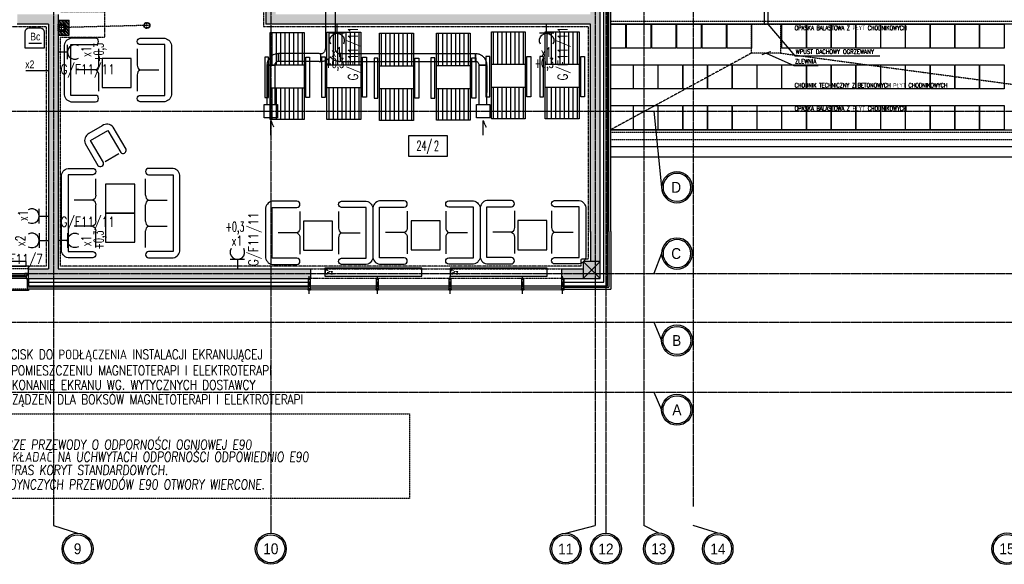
# Model space of a CAD drawing. Extents: x -7228 to 74941, y -112898 to 85621.
# Tile 240 of 256: x 52219 to 54252, y -11601 to -10477. Entities that reach past the tile are written whole.
import ezdxf
from ezdxf.enums import TextEntityAlignment as Align

# ---------------------------------------------------------------- set-up
doc = ezdxf.new("R2010")
doc.units = 0
for name, pattern in [('CENTER', [2, 1.25, -0.25, 0.25, -0.25]), ('CENTER2', [28.575, 19.05, -3.175, 3.175, -3.175]), ('DASHDOT', [1, 0.5, -0.25, 0, -0.25]), ('DASHED', [0.75, 0.5, -0.25]), ('DASHED2', [0.375, 0.25, -0.125]), ('DIVIDE', [31.75, 12.7, -6.35, 0, -6.35, 0, -6.35])]:
    doc.linetypes.add(name, pattern=pattern)
doc.layers.get('0').update_dxf_attribs({"color": 101, "linetype": 'CONTINUOUS'})
doc.layers.add('-A_NR', color=8, linetype='CONTINUOUS', plot=False)
for name, color, linetype in [('E35', 6, 'CONTINUOUS'), ('E50', 3, 'CONTINUOUS'), ('E50kor', 3, 'CONTINUOUS'), ('E90kor', 6, 'CONTINUOUS'), ('Ins-co', 2, 'CONTINUOUS'), ('Ins-kan', 54, 'CONTINUOUS'), ('Ins-went', 141, 'CONTINUOUS'), ('Okn---okna', 5, 'CONTINUOUS'), ('Opis-pom', 6, 'CONTINUOUS'), ('Opis_pom_ramka', 6, 'CONTINUOUS'), ('Os-osie glowne', 1, 'CENTER'), ('Os-osie-opis', 16, 'CONTINUOUS'), ('Pzt-chodniki-hatch', 252, 'CONTINUOUS'), ('Sc-beton', 7, 'CONTINUOUS'), ('Sc-beton-hatch', 86, 'CONTINUOUS'), ('Sc-cegla pustak-hatch', 8, 'CONTINUOUS'), ('Sc-izolacja term-styropian', 151, 'STYROPIAN-KA'), ('Sc-kamien', 31, 'CONTINUOUS'), ('Sc-nadproza kon', 5, 'DASHED2'), ('Sc-silikat', 61, 'CONTINUOUS'), ('Sc-systemowe', 150, 'CONTINUOUS'), ('Sch-opis', 51, 'CONTINUOUS'), ('Suf-widok', 8, 'CONTINUOUS'), ('TMJ_SŁUPY', 1, 'CONTINUOUS'), ('W-idok', 8, 'CONTINUOUS'), ('W-izol-w', 144, 'CONTINUOUS'), ('W-otwor-strop', 1, 'CONTINUOUS'), ('W-widok-spadki', 61, 'CONTINUOUS'), ('Wyp-meble', 155, 'CONTINUOUS')]:
    doc.layers.add(name, color=color, linetype=linetype)
doc.styles.add('ARIAL_CE', font='ARIAL.TTF', dxfattribs={"width": 0.8})
doc.styles.add('dwg_opis duży', font='ARIAL.TTF', dxfattribs={"width": 0.9})
doc.styles.add('KA wymiar', font='romans.shx', dxfattribs={"width": 0.6})
doc.styles.add('ROMANS', font='romans', dxfattribs={"width": 0.85})
doc.linetypes.add('BATTING', pattern='A,0.0001,-0.1,[134,ltypeshp.shx,S=0.1,R=0,X=-0.1,Y=0],-0.2,[134,ltypeshp.shx,S=0.1,R=180,X=0.1,Y=0],-0.1', length=0.4001)
doc.linetypes.add('STYROPIAN-KA', pattern='A,0.0001,-0.1,[135,ltypeshp.shx,S=0.1,R=0,X=-0.1,Y=0],0,[135,ltypeshp.shx,S=0.1,R=180,X=0.1,Y=0],-0.1', length=0.2001)
doc.dimstyles.new('CHMIELNA', dxfattribs={"dimscale": 3.5, "dimtxt": 4, "dimasz": 1.5, "dimexe": 3, "dimexo": 0, "dimgap": 1, "dimtad": 1, "dimdec": 1, "dimrnd": 0.5, "dimzin": 12, "dimdsep": 46, "dimtxsty": 'ROMANS', "dimblk": 'DIMTICK', "dimcen": 0.09, "dimse1": 1, "dimse2": 1, "dimclrd": 143, "dimclrt": 53, "dimadec": 0, "dimazin": 0, "dimtfac": 1, "dimtdec": 1, "dimtix": 1, "dimtmove": 2, "dimatfit": 2, "dimldrblk": 'ARCHTICK', "dimfxl": 0, "dimtolj": 1, "dimtzin": 0, "dimarcsym": 0})

# ---------------------------------------------------------------- blocks, each defined once
blk = doc.blocks.new('_opis_osi_liczbowy')
blk.add_hatch(color=256).paths.add_polyline_path([(32, 32), (32, 28.8, -1), (32, -28.8), (32, -32, 1)])
for radius in [32, 28.8]:
    blk.add_circle((32, 0), radius)
at = {"style": 'dwg_opis duży', "width": 0.9}
blk.add_attdef('AXNAMEH', text='', height=22.4, rotation=90, dxfattribs=at).set_placement((32, 0), align=Align.MIDDLE_CENTER)
blk = doc.blocks.new('_fdsjkhjfkdhs')
for p, q in [((0, 15), (-150, 15)), ((-150, 15), (-150, 10)), ((0, 10), (0, 15)), ((-5, -10), (-145, -10)), ((-142, 0), (-8, 0)), ((-142, -3), (-8, -3)), ((-142, -6), (-8, -6)), ((-150, -35), (-150, -32)), ((0, -35), (-150, -35)), ((0, -32), (0, -35))]:
    blk.add_line(p, q)
at = {"linetype": 'DASHED2'}
for p, q in [((0, 10), (-150, 10)), ((0, -32), (-150, -32))]:
    blk.add_line(p, q, dxfattribs=at)
for points in [[(-145, -10), (-150, -10), (-150, 0), (-147, 0), (-147, -4), (-145, -4)], [(-5, -10), (0, -10), (0, 0), (-3, 0), (-3, -4), (-5, -4)], [(-142, -6), (-145, -6), (-145, -4), (-147, -4), (-147, 0), (-145, 0), (-142, 0)], [(-8, -6), (-5, -6), (-5, -4), (-3, -4), (-3, 0), (-5, 0), (-8, 0)]]:
    blk.add_lwpolyline(points, close=True)
blk = doc.blocks.new('_FGJHGJGHJHGJH')
at = {"linetype": 'CENTER2', "ltscale": 0.5}
blk.add_line((-2.5, -31.8), (-2.5, 4.8), dxfattribs=at)
at = {"ltscale": 2, "flags": 128}
for points in [[(0, -24), (0, 0), (-5, 0), (-5, -24)], [(0, -22), (0, -24.5), (-5, -24.5), (-5, -22), (0, -22)]]:
    blk.add_lwpolyline(points, dxfattribs=at)
blk = doc.blocks.new('_opis_pom_metka')
at = {"layer": 'Opis_pom_ramka'}
blk.add_lwpolyline([(-33.1, 0), (32.9, 0), (32.9, -36), (-33.1, -36)], close=True, dxfattribs=at)
at = {"style": 'KA wymiar', "width": 0.6}
blk.add_attdef('KO/', text='', height=16.8, dxfattribs=at).set_placement((3.5, -25.9), align=Align.RIGHT)
blk.add_attdef('NR', (3.8, -26.2), '', height=16.8, dxfattribs=at)
blk = doc.blocks.new('_opis_osi')
blk.add_hatch(color=256).paths.add_polyline_path([(32, -32), (28.8, -32, -1), (-28.8, -32), (-32, -32, 1)])
for radius in [32, 28.8]:
    blk.add_circle((0, -32), radius)
at = {"style": 'dwg_opis duży', "width": 0.9}
blk.add_attdef('AXNAMEV', text='', height=22.4, rotation=90, dxfattribs=at).set_placement((0, -32), align=Align.MIDDLE_CENTER)
blk = doc.blocks.new('DIMTICK')
for p, q in [((-1, 0), (1, 0)), ((0, 1), (0, -1))]:
    blk.add_line(p, q)
at = {"const_width": 0.141}
blk.add_lwpolyline([(0.71, 0.71), (-0.71, -0.71)], dxfattribs=at)
blk = doc.blocks.new('kanapa 3os')
at = {"layer": 'Wyp-meble'}
for p, q in [((-107.7, 0), (-141.7, 0)), ((-53.9, 0), (-87.8, 0)), ((0, 0), (-33.9, 0))]:
    blk.add_line(p, q, dxfattribs=at)
blk.add_lwpolyline([(-163.2, 6.4, 0.969502), (-150, 6.4), (-150, 57.4), (8.4, 57.4), (8.4, 6.4, 0.969502), (21.5, 6.4), (21.5, 57.4, 0.371033), (4.4, 71), (-146.1, 71, 0.371033), (-163.2, 57.4)], format="xyb", close=True, dxfattribs=at)
for points in [[(-97.8, 6), (-97.8, 44.7)], [(-43.9, 6), (-43.9, 44.7)]]:
    blk.add_lwpolyline(points, dxfattribs=at)
for centre, start, end in [((-107.8, 11.4), 270.2962, 331.5972), ((-87.7, 11.4), 208.4028, 269.7038), ((-53.9, 11.4), 270.2962, 331.5972), ((-33.9, 11.4), 208.4028, 269.7038)]:
    blk.add_arc(centre, 11.4, start, end, dxfattribs=at)
blk = doc.blocks.new('kanapa 2os')
at = {"layer": 'Wyp-meble'}
for p, q in [((0, 87.8), (0, 53.9)), ((0, 33.9), (0, 0))]:
    blk.add_line(p, q, dxfattribs=at)
blk.add_lwpolyline([(6.4, -21.5, -0.969502), (6.4, -8.4), (57.4, -8.4), (57.4, 96.2), (6.4, 96.2, -0.969502), (6.4, 109.3), (57.4, 109.3, -0.371033), (71, 92.2), (71, -4.4, -0.371033), (57.4, -21.5)], format="xyb", close=True, dxfattribs=at)
blk.add_lwpolyline([(6, 43.9), (44.7, 43.9)], dxfattribs=at)
for centre, start, end in [((11.4, 53.9), 180.2962, 241.5972), ((11.4, 33.9), 118.4028, 179.7038)]:
    blk.add_arc(centre, 11.4, start, end, dxfattribs=at)
blk = doc.blocks.new('lezak_01')
for p, q in [((67.1, 66.5), (0, 66.5)), ((180, 66.5), (115, 66.5)), ((67.1, 57.6), (0, 57.6)), ((67.1, 48.8), (0, 48.8)), ((180, 57.6), (115, 57.6)), ((180, 48.8), (115, 48.8)), ((67.1, 39.9), (0, 39.9)), ((67.1, 31), (0, 31)), ((67.1, 22.1), (0, 22.1)), ((180, 39.9), (115, 39.9)), ((180, 31), (115, 31)), ((180, 22.1), (115, 22.1)), ((67.1, 13.2), (0, 13.2)), ((67.1, 4.3), (0, 4.3)), ((180, 13.2), (115, 13.2)), ((180, 4.3), (115, 4.3))]:
    blk.add_line(p, q)
for points in [[(0, 70), (180, 70), (180, 0), (0, 0)], [(51.2, 81.3), (134.3, 81.3), (134.3, 73.3), (51.2, 73.3)], [(67.1, 70), (115, 70), (115, 0), (67.1, 0)], [(51.2, -11.3), (134.3, -11.3), (134.3, -3.3), (51.2, -3.3)]]:
    blk.add_lwpolyline(points, close=True)
blk = doc.blocks.new('A$C5DF87A14')
at = {"layer": 'Wyp-meble'}
for points in [[(1591.7, 394.1), (1651.7, 394.1), (1651.7, 454.1), (1591.7, 454.1)], [(1598.9, 134.8), (1658.9, 134.8), (1658.9, 194.8), (1598.9, 194.8)], [(1598.9, 74.8), (1658.9, 74.8), (1658.9, 134.8), (1598.9, 134.8)], [(2007.6, 58), (2067.6, 58), (2067.6, 118), (2007.6, 118)], [(2229.8, 58.7), (2289.8, 58.7), (2289.8, 118.7), (2229.8, 118.7)], [(2450.2, 59.3), (2510.2, 59.3), (2510.2, 119.3), (2450.2, 119.3)]]:
    blk.add_lwpolyline(points, close=True, dxfattribs=at)
blk.add_lwpolyline([(1603.5, 305.5), (1630, 260.2, 0.814277), (1641.1, 266.6), (1614.5, 312.1, 0.403655), (1591.9, 315), (1564.6, 299.1, 0.380123), (1556.6, 278.3), (1583.1, 232.8, 0.804356), (1594.4, 239.4), (1568, 284.6)], format="xyb", close=True, dxfattribs=at)
blk.add_lwpolyline([(1626, 257), (1597.9, 240.7)], dxfattribs=at)
at = {"layer": 'Wyp-meble', "rotation": 270}
for name, p in [('lezak_01', (2395.4, 509.1)), ('lezak_01', (2506.6, 509.1)), ('lezak_01', (1938.7, 507.7)), ('lezak_01', (2056, 508.1)), ('lezak_01', (2164.4, 506.1)), ('lezak_01', (2281.8, 506.5)), ('kanapa 3os', (1681.2, 64))]:
    blk.add_blockref(name, p, dxfattribs=at)
at = {"layer": 'Wyp-meble', "xscale": -1}
for p in [(1584.4, 386.3), (2000.2, 50.1), (2221.8, 50.8), (2443.1, 51.4)]:
    blk.add_blockref('kanapa 2os', p, dxfattribs=at)
at = {"layer": 'Wyp-meble'}
for p in [(1664, 386.3), (2079.8, 50.1), (2301.1, 50.8), (2519.6, 51.4)]:
    blk.add_blockref('kanapa 2os', p, dxfattribs=at)
at = {"layer": 'Wyp-meble', "xscale": -1, "rotation": 90}
blk.add_blockref('kanapa 3os', (1578.7, 64), dxfattribs=at)
blk = doc.blocks.new('g2')
at = {"layer": 'E35'}
blk.add_line((15, 19.3), (-15, 19.3), dxfattribs=at)
blk.add_arc((0, 34.3), 15, 150, 30, dxfattribs=at)
at = {"layer": 'E50'}
blk.add_line((0, 19.3), (0, 0), dxfattribs=at)

msp = doc.modelspace()

# ---------------------------------------------------------------- hatches: boundary and pattern name
at = {"layer": 'Sc-beton-hatch'}
h = msp.add_hatch(dxfattribs=at)
h.set_pattern_fill('ANSI33', color=256, style=0)
h.paths.add_polyline_path([(53417.547, -5966.119), (53397.547, -5966.119), (53397.547, -6066.119), (53347.547, -6066.119), (53347.547, -6086.119), (53397.547, -6086.119), (53397.547, -6539.119), (53417.547, -6539.119)])
h.paths.add_polyline_path([(52727.547, -5896.063), (52727.547, -6126.119), (52747.547, -6126.119), (52747.547, -6086.119), (52787.547, -6086.119), (52787.547, -6066.119), (52747.547, -6066.119), (52747.547, -5893.275, 0.0068353), (53006.666, -5853.258), (53003.652, -5833.484, -0.00840512), (52685.545, -5881.599), (52688.203, -5901.422, 0.00103514)])
h.paths.add_polyline_path([(52755.047, -6461.119), (52720.047, -6461.119), (52720.047, -6496.119), (52755.047, -6496.119)])
h.paths.add_polyline_path([(52712.547, -6843.119), (52747.547, -6843.119), (52747.547, -6808.119), (52712.547, -6808.119)])
h.paths.add_polyline_path([(53417.547, -6674.119), (53397.547, -6674.119), (53397.547, -6896.119), (53417.547, -6896.119)])
h.paths.add_polyline_path([(52002.547, -6461.119), (51967.547, -6461.119), (51967.547, -6496.119), (52002.547, -6496.119)], flags=17)
h.paths.add_polyline_path([(51782.547, -6476.119), (51782.547, -5979.405, 0.00639553), (52027.547, -5966.832), (52026.267, -5946.873, -0.00795958), (51721.947, -5961.536), (51722.592, -5981.526, 0.00104221), (51762.547, -5980.155), (51762.547, -6648.119), (51782.547, -6648.119), (51782.547, -6496.119), (51815.547, -6496.119), (51815.547, -6496.115), (51815.547, -6476.119)])
h.paths.add_polyline_path([(51327.547, -6828.119), (51427.547, -6828.119), (51427.547, -7026.119), (51447.547, -7026.119), (51447.547, -6828.119), (51782.547, -6828.119), (51782.547, -6803.119), (51762.547, -6803.119), (51762.547, -6808.119), (51347.547, -6808.119), (51347.547, -5986.279, 0.00104277), (51387.547, -5986.471), (51387.602, -5966.468, -0.0015651), (51327.547, -5966.119)])
h.paths.add_polyline_path([(51987.547, -6808.119), (51967.547, -6808.119), (51967.547, -7466.119), (51944.547, -7466.119), (51944.547, -7486.119), (51967.547, -7486.119), (51967.547, -8068.619), (51987.547, -8068.619), (51987.547, -7486.119), (52278.547, -7486.119), (52278.547, -7801.119), (52298.547, -7801.119), (52351.547, -7801.119), (52351.547, -7781.119), (52298.547, -7781.119), (52298.547, -7466.119), (51987.547, -7466.119)])
h.paths.add_polyline_path([(51427.547, -7276.119), (51447.547, -7276.119), (51447.547, -7176.119), (51427.547, -7176.119)])
h.paths.add_polyline_path([(51427.547, -7526.119), (51447.547, -7526.119), (51447.547, -7486.119), (51487.547, -7486.119), (51487.547, -7466.119), (51447.547, -7466.119), (51447.547, -7426.119), (51427.547, -7426.119)])
h.paths.add_polyline_path([(51807.547, -7486.119), (51807.547, -7466.119), (51742.547, -7466.119), (51742.547, -7486.119)])
h.paths.add_polyline_path([(52351.547, -7486.119), (52351.547, -7466.119), (52298.547, -7466.119), (52298.547, -7486.119)], flags=17)
h.paths.add_polyline_path([(52573.547, -7486.119), (52573.547, -7466.119), (52485.547, -7466.119), (52485.547, -7486.119)])
h.paths.add_polyline_path([(52727.547, -7466.119), (52707.547, -7466.119), (52707.547, -7486.119), (52727.547, -7486.119)])
h.paths.add_polyline_path([(52747.547, -7466.119), (52727.547, -7466.119), (52727.547, -7486.119), (52727.547, -7781.119), (52707.547, -7781.119), (52707.547, -7801.119), (52747.547, -7801.119)])
h.paths.add_polyline_path([(52505.547, -7781.119), (52485.547, -7781.119), (52485.547, -7801.119), (52573.547, -7801.119), (52573.547, -7781.119), (52520.547, -7781.119), (52520.547, -7486.119), (52505.547, -7486.119)])
h.paths.add_polyline_path([(53417.547, -7316.119), (53397.547, -7316.119), (53397.547, -7666.119), (53417.547, -7666.119)])
h.paths.add_polyline_path([(53417.547, -7766.119), (53397.547, -7766.119), (53397.547, -8031.119), (53417.547, -8031.119)])
h.paths.add_polyline_path([(53397.547, -8216.119), (53349.547, -8216.119), (53349.547, -8236.119), (53397.547, -8236.119), (53397.547, -8841.119), (53417.547, -8841.119), (53417.547, -8181.119), (53397.547, -8181.119)])
h.paths.add_polyline_path([(53150.547, -8216.119), (53150.547, -8236.119), (53244.547, -8236.119), (53244.547, -8216.119)])
h.paths.add_polyline_path([(52922.547, -8216.119), (52922.547, -8236.119), (53025.547, -8236.119), (53025.547, -8216.119)])
h.paths.add_polyline_path([(52727.547, -8236.119), (52727.547, -8966.119), (52702.547, -8966.119), (52702.547, -8986.119), (52747.547, -8986.119), (52747.547, -8236.119), (52787.547, -8236.119), (52787.547, -8216.119), (52244.047, -8216.119), (52244.047, -8236.119)])
h.paths.add_polyline_path([(51967.547, -8216.119), (51447.547, -8216.119), (51447.547, -8156.119), (51427.547, -8156.119), (51427.547, -8236.119), (51762.547, -8236.119), (52109.047, -8236.119), (52109.047, -8216.119), (51987.547, -8216.119), (51987.547, -8168.619), (51967.547, -8168.619)])
h.paths.add_polyline_path([(51427.547, -8006.119), (51447.547, -8006.119), (51447.547, -7963.119), (51427.547, -7963.119)])
h.paths.add_polyline_path([(51447.547, -7676.119), (51427.547, -7676.119), (51427.547, -7873.119), (51447.547, -7873.119)])
h.paths.add_polyline_path([(51762.547, -8986.119), (51782.547, -8986.119), (51782.547, -8966.119), (51427.547, -8966.119), (51427.547, -8986.119)])
h.paths.add_polyline_path([(51782.547, -8986.119), (51802.547, -8986.119), (51802.547, -8966.119), (51782.547, -8966.119)])
h.paths.add_polyline_path([(51802.547, -8966.119), (51802.547, -8986.119), (52114.047, -8986.119), (52114.047, -8966.119)])
h.paths.add_polyline_path([(52339.547, -8986.119), (52339.547, -8966.119), (52244.047, -8966.119), (52244.047, -8986.119)], flags=17)
h.paths.add_polyline_path([(52449.547, -8966.119), (52449.547, -8986.119), (52592.547, -8986.119), (52592.547, -8966.119)])
h.paths.add_polyline_path([(52967.547, -8966.119), (52967.547, -8986.119), (53045.547, -8986.119), (53045.547, -8966.119)])
h.paths.add_polyline_path([(53155.547, -8966.119), (53155.547, -8986.119), (53397.547, -8986.119), (53397.547, -9011.119), (53417.547, -9011.119), (53417.547, -8941.119), (53397.547, -8941.119), (53397.547, -8966.119)])
h.paths.add_polyline_path([(53397.547, -9134.119), (53362.547, -9134.119), (53362.547, -9440.619), (53382.547, -9440.619), (53382.547, -9154.119), (53417.547, -9154.119), (53417.547, -9111.119), (53397.547, -9111.119)])
h.paths.add_polyline_path([(53382.547, -9560.619), (53362.547, -9560.619), (53362.547, -9616.119), (52967.547, -9616.119), (52967.547, -9641.119), (53362.547, -9641.119), (53362.547, -9671.119), (53382.547, -9671.119), (53382.547, -9641.119)])
h.paths.add_polyline_path([(53417.547, -9856.119), (53382.547, -9856.119), (53382.547, -9821.119), (53362.547, -9821.119), (53362.547, -9876.119), (53397.547, -9876.119), (53397.547, -10283.619), (53397.547, -10466.119), (52747.547, -10466.119), (52747.547, -10421.119), (52727.547, -10421.119), (52727.547, -10486.119), (53397.547, -10486.119), (53397.547, -10915.39), (53397.547, -10976.119), (53417.547, -10976.119), (53417.547, -10576.119), (53417.547, -10403.619)])
h.paths.add_polyline_path([(52747.547, -10095.119), (52727.547, -10095.119), (52727.547, -10291.119), (52747.547, -10291.119)], flags=17)
h.paths.add_polyline_path([(52727.547, -9985.119), (52747.547, -9985.119), (52747.547, -9206.119), (52727.547, -9206.119), (52727.547, -9616.119), (52431.547, -9616.119), (52431.547, -9641.119), (52727.547, -9641.119)])
h.paths.add_polyline_path([(52280.547, -9616.119), (52280.547, -9641.119), (52321.547, -9641.119), (52321.547, -9616.119)])
h.paths.add_polyline_path([(52058.547, -9641.119), (52058.547, -9616.119), (51942.547, -9616.119), (51942.547, -9641.119)])
h.paths.add_polyline_path([(51842.547, -9641.119), (51842.547, -9616.119), (51547.547, -9616.119), (51547.547, -9601.119), (51527.547, -9601.119), (51527.547, -9616.119), (51287.547, -9616.119), (51287.547, -9641.119), (51527.547, -9641.119), (51527.547, -10036.619), (51547.547, -10036.619), (51547.547, -9641.119)])
h.paths.add_polyline_path([(51547.547, -9472.119), (51527.547, -9472.119), (51527.547, -9504.119), (51547.547, -9504.119)])
h.paths.add_polyline_path([(51237.547, -9641.119), (51237.547, -9616.119), (51187.547, -9616.119), (51187.547, -9641.119)])
h.paths.add_polyline_path([(51137.547, -9641.119), (51137.547, -9616.119), (51087.547, -9616.119), (51087.547, -9641.119)])
h.paths.add_polyline_path([(51037.547, -9641.119), (51037.547, -9616.119), (50987.547, -9616.119), (50987.547, -9641.119)])
h.paths.add_polyline_path([(50937.547, -9641.119), (50937.547, -9616.119), (50897.547, -9616.119), (50897.547, -10523.119), (50997.547, -10523.119), (50997.547, -10538.119), (51017.547, -10538.119), (51017.547, -10503.119), (50917.547, -10503.119), (50917.547, -9641.119)])
h.paths.add_polyline_path([(52058.547, -9962.119), (52058.547, -9944.119), (51944.547, -9944.119), (51944.547, -9962.119)])
h.paths.add_polyline_path([(51527.547, -10291.119), (51547.547, -10291.119), (51547.547, -10136.619), (51527.547, -10136.619)])
h.paths.add_polyline_path([(51017.547, -10656.119), (51017.547, -10638.119), (50997.547, -10638.119), (50997.547, -10656.119), (50797.547, -10656.119), (50797.547, -11011.119), (51527.547, -11011.119), (51527.547, -11051.119), (51547.547, -11051.119), (51547.547, -11011.119), (51597.547, -11011.119), (51597.547, -10991.119), (51547.547, -10991.119), (51547.547, -10836.119), (51527.547, -10836.119), (51527.547, -10991.119), (50817.547, -10991.119), (50817.547, -10676.119), (51527.547, -10676.119), (51527.547, -10686.119), (51547.547, -10686.119), (51547.547, -10421.119), (51527.547, -10421.119), (51527.547, -10656.119)])
h.paths.add_polyline_path([(51987.547, -10486.119), (52104.047, -10486.119), (52104.047, -10466.119), (51767.547, -10466.119), (51767.547, -10486.119), (51967.547, -10486.119), (51967.547, -10991.119), (51747.547, -10991.119), (51747.547, -11011.119), (51807.547, -11011.119), (51807.547, -11051.119), (51827.547, -11051.119), (51827.547, -11011.119), (52087.547, -11011.119), (52087.547, -10991.119), (51987.547, -10991.119)])
h.paths.add_polyline_path([(52214.047, -10466.119), (52214.047, -10486.119), (52278.547, -10486.119), (52278.547, -10991.119), (52237.547, -10991.119), (52237.547, -11011.119), (52819.547, -11011.119), (52819.547, -10991.119), (52298.547, -10991.119), (52298.547, -10466.119)])
h.paths.add_polyline_path([(53382.547, -11011.119), (53382.547, -10991.119), (53337.547, -10991.119), (53337.547, -11011.119)])
h.paths.add_polyline_path([(53400.047, -10993.619), (53382.547, -11011.119), (53417.547, -11011.119)])
h.paths.add_polyline_path([(53382.547, -10976.119), (53382.547, -11011.119), (53400.047, -10993.619)])
h.paths.add_polyline_path([(53382.547, -10976.119), (53400.047, -10993.619), (53417.547, -10976.119)])
h.paths.add_polyline_path([(53417.547, -10976.119), (53400.047, -10993.619), (53417.547, -11011.119)])
at = {"layer": 'Sc-cegla pustak-hatch'}
h = msp.add_hatch(dxfattribs=at)
h.set_pattern_fill('ANSI32', color=256, scale=0.5, angle=90, style=0)
h.paths.add_polyline_path([(52313.547, -10486.119), (52313.547, -10493.149), (52321.547, -10492.946), (52321.547, -10478.119), (52298.547, -10478.119), (52298.547, -10486.119)])
h.paths.add_polyline_path([(52313.547, -10501.119), (52300.983, -10501.119), (52303.334, -10509.119), (52321.547, -10509.119), (52321.547, -10492.946), (52313.547, -10493.149)])
h.paths.add_polyline_path([(52300.983, -10501.119), (52298.547, -10501.119), (52298.547, -10509.119), (52303.334, -10509.119)])
at = {"layer": 'W-otwor-strop'}
msp.add_hatch(color=256, dxfattribs=at).paths.add_polyline_path([(52298.547, -10501.119), (52298.547, -10486.119), (52313.547, -10486.119), (52300.547, -10488.119)])

# ---------------------------------------------------------------- linework, layer by layer
at = {"layer": '-A_NR', "ltscale": 0.5}
for p, q in [((52237.896, -10525.605), (52264.355, -10525.605)), ((52231.597, -10582.247), (52276.955, -10582.247))]:
    msp.add_line(p, q, dxfattribs=at)
at = {"layer": 'E35'}
msp.add_line((52259.277, -10897.568), (52259.277, -10867.568), dxfattribs=at)
msp.add_arc((52244.277, -10882.568), 15, 240, 120, dxfattribs=at)
at = {"layer": 'E50'}
msp.add_line((52259.277, -10882.568), (52278.547, -10882.568), dxfattribs=at)
at = {"layer": 'E50kor', "linetype": 'DASHED2'}
msp.add_lwpolyline([(52033.831, -11290.903), (53023.868, -11290.903), (53023.868, -11465.266), (52033.831, -11465.266)], close=True, dxfattribs=at)
at = {"layer": 'Ins-co'}
for points in [[(52092.547, -10975.926), (52092.547, -10985.926), (52232.547, -10985.926), (52232.547, -10975.926)], [(52849.172, -10990.107), (52849.172, -11006.107), (53049.172, -11006.107), (53049.172, -10990.107)], [(53107.922, -10990.107), (53107.922, -11006.107), (53307.922, -11006.107), (53307.922, -10990.107)]]:
    msp.add_lwpolyline(points, close=True, dxfattribs=at)
at = {"layer": 'Ins-kan', "linetype": 'Continuous', "ltscale": 0.5}
for p, q in [((52305.574, -10499.651), (52305.574, -10487.051)), ((52311.874, -10493.351), (52299.274, -10493.351))]:
    msp.add_line(p, q, dxfattribs=at)
at = {"layer": 'Ins-kan', "linetype": 'DASHED', "ltscale": 0.5}
for p, q in [((52487.956, -10488.885), (52475.356, -10488.885)), ((52481.656, -10495.185), (52481.656, -10482.585))]:
    msp.add_line(p, q, dxfattribs=at)
msp.add_lwpolyline([(52481.656, -10488.885), (52305.574, -10493.351)], dxfattribs=at)
at = {"layer": 'Ins-kan', "linetype": 'Continuous', "ltscale": 0.5}
for radius in [6.3, 5.5]:
    msp.add_circle((52305.574, -10493.351), radius, dxfattribs=at)
at = {"layer": 'Ins-kan', "linetype": 'DASHED', "ltscale": 0.5}
for radius in [6.3, 5.5]:
    msp.add_circle((52481.656, -10488.885), radius, dxfattribs=at)
at = {"layer": 'Ins-went', "linetype": 'DASHED', "ltscale": 2}
for p, q in [((52850.542, -10308.299), (52850.542, -10534.199)), ((52870.542, -10308.299), (52870.542, -10534.199)), ((52753.542, -10547.199), (52753.542, -10563.199)), ((52753.542, -10563.199), (52753.542, -10547.199)), ((52817.542, -10547.199), (52753.542, -10547.199)), ((52821.542, -10547.199), (52817.542, -10547.199)), ((52834.542, -10547.199), (52821.542, -10547.199)), ((52837.542, -10547.199), (52834.542, -10547.199)), ((52837.542, -10547.199), (52840.542, -10547.199)), ((52840.542, -10563.199), (52840.542, -10547.199)), ((52850.542, -10534.199), (52850.542, -10537.199)), ((52870.542, -10534.199), (52870.542, -10537.199)), ((52880.542, -10547.199), (52880.542, -10563.199)), ((52883.542, -10547.199), (52880.542, -10547.199)), ((52883.542, -10547.199), (52886.542, -10547.199)), ((52886.542, -10547.199), (52899.542, -10547.199)), ((52899.542, -10547.199), (52903.542, -10547.199)), ((52903.542, -10547.199), (53159.942, -10547.199)), ((53159.942, -10563.199), (53159.942, -10547.199)), ((53159.942, -10547.199), (53159.942, -10563.199)), ((52729.542, -10571.199), (52745.542, -10571.199)), ((52745.542, -10571.199), (52729.542, -10571.199)), ((52817.542, -10563.199), (52753.542, -10563.199)), ((52821.542, -10563.199), (52817.542, -10563.199)), ((52834.542, -10563.199), (52821.542, -10563.199)), ((52837.542, -10563.199), (52834.542, -10563.199)), ((52837.542, -10563.199), (52840.542, -10563.199)), ((52883.542, -10563.199), (52880.542, -10563.199)), ((52883.542, -10563.199), (52886.542, -10563.199)), ((52886.542, -10563.199), (52899.542, -10563.199)), ((52899.542, -10563.199), (52903.542, -10563.199)), ((52903.542, -10563.199), (53159.942, -10563.199)), ((53167.942, -10571.199), (53183.942, -10571.199)), ((53183.942, -10571.199), (53167.942, -10571.199))]:
    msp.add_line(p, q, dxfattribs=at)
for points in [[(52723.697, -10652.269), (52751.397, -10652.269), (52751.397, -10679.969), (52723.697, -10679.969)], [(53162.065, -10652.269), (53189.765, -10652.269), (53189.765, -10679.969), (53162.065, -10679.969)]]:
    msp.add_lwpolyline(points, close=True, dxfattribs=at)
for points in [[(52737.547, -10715.207), (52737.547, -10684.969), (52743.57, -10698.983)], [(53175.915, -10715.207), (53175.915, -10684.969), (53181.937, -10698.983)]]:
    msp.add_lwpolyline(points, dxfattribs=at)
for centre, radius, start, end in [((52753.542, -10571.199), 24, 90, 180), ((52840.542, -10537.199), 10, 270, 360), ((52880.542, -10537.199), 10, 180, 270), ((53159.942, -10571.199), 24, 0, 90), ((52753.542, -10571.199), 8, 90, 180), ((52840.542, -10537.199), 26, 270, 320.284863), ((52880.542, -10537.199), 26, 219.715137, 270), ((53159.942, -10571.199), 8, 0, 90)]:
    msp.add_arc(centre, radius, start, end, dxfattribs=at)
for points in [[(52729.542, -10571.199), (52729.547, -10652.269)], [(52745.542, -10571.199), (52745.547, -10652.269)], [(53167.915, -10652.269), (53167.942, -10571.199)], [(53183.915, -10652.269), (53183.942, -10571.199)]]:
    msp.add_spline(points, degree=3, dxfattribs=at)
at = {"layer": 'Os-osie glowne'}
for points in [[(53609.547, -5504.928), (53609.547, -11481.928)], [(52288.547, -5544.119), (52288.547, -11521.119)], [(52737.547, -5544.119), (52737.547, -11521.119)], [(53407.547, -5544.119), (53407.547, -11521.119)], [(53429.547, -5544.119), (53429.547, -11521.119)], [(53507.547, -5544.119), (53507.547, -11521.119)], [(50525.547, -10666.119), (62792.547, -10666.119)], [(50525.547, -11001.119), (62792.547, -11001.119)], [(50525.547, -11101.119), (62792.547, -11101.119)], [(50525.547, -11246.119), (62792.547, -11246.119)]]:
    msp.add_lwpolyline(points, dxfattribs=at)
at = {"layer": 'Os-osie-opis'}
for points in [[(53528.212, -10666.119), (53544.212, -10823.034)], [(53544.212, -10959.77), (53528.212, -11001.119)], [(53528.212, -11101.119), (53544.212, -11139.22)], [(53528.212, -11246.119), (53544.212, -11282.232)], [(52288.547, -11521.119), (52338.547, -11537.119)], [(52737.547, -11521.119), (52737.547, -11537.119)], [(53346.565, -11537.119), (53407.547, -11521.119)], [(53429.547, -11521.119), (53429.547, -11537.119)], [(53538.53, -11537.119), (53507.547, -11521.119)], [(53660.53, -11537.119), (53609.547, -11521.119)]]:
    msp.add_lwpolyline(points, dxfattribs=at)
at = {"layer": 'Pzt-chodniki-hatch'}
for points in [[(53470.047, -10486.119), (53470.047, -10536.119), (53439.547, -10536.119), (53439.547, -10486.119)], [(53522.047, -10486.119), (53522.047, -10536.119), (53472.047, -10536.119), (53472.047, -10486.119)], [(53574.047, -10486.119), (53574.047, -10536.119), (53524.047, -10536.119), (53524.047, -10486.119)], [(53626.047, -10486.119), (53626.047, -10536.119), (53576.047, -10536.119), (53576.047, -10486.119)], [(53678.047, -10486.119), (53678.047, -10536.119), (53628.047, -10536.119), (53628.047, -10486.119)], [(53730.047, -10486.119), (53730.047, -10536.119), (53680.047, -10536.119), (53680.047, -10486.119)], [(53842.937, -10486.119), (53842.937, -10536.119), (53792.937, -10536.119), (53792.937, -10486.119)], [(53894.007, -10486.119), (53894.007, -10536.119), (53844.007, -10536.119), (53844.007, -10486.119)], [(53945.077, -10486.119), (53945.077, -10536.119), (53895.077, -10536.119), (53895.077, -10486.119)], [(53996.147, -10486.119), (53996.147, -10536.119), (53946.147, -10536.119), (53946.147, -10486.119)], [(54047.217, -10486.119), (54047.217, -10536.119), (53997.217, -10536.119), (53997.217, -10486.119)], [(54098.287, -10486.119), (54098.287, -10536.119), (54048.287, -10536.119), (54048.287, -10486.119)], [(54149.357, -10486.119), (54149.357, -10536.119), (54099.357, -10536.119), (54099.357, -10486.119)], [(54200.427, -10486.119), (54200.427, -10536.119), (54150.427, -10536.119), (54150.427, -10486.119)], [(54251.497, -10486.119), (54251.497, -10536.119), (54201.497, -10536.119), (54201.497, -10486.119)], [(53485.447, -10570.119), (53485.447, -10620.119), (53439.547, -10620.119), (53439.547, -10570.119)], [(53536.517, -10570.119), (53536.517, -10620.119), (53486.517, -10620.119), (53486.517, -10570.119)], [(53587.587, -10570.119), (53587.587, -10620.119), (53537.587, -10620.119), (53537.587, -10570.119)], [(53638.657, -10570.119), (53638.657, -10620.119), (53588.657, -10620.119), (53588.657, -10570.119)], [(53689.727, -10570.119), (53689.727, -10620.119), (53639.727, -10620.119), (53639.727, -10570.119)], [(53740.797, -10570.119), (53740.797, -10620.119), (53690.797, -10620.119), (53690.797, -10570.119)], [(53791.867, -10570.119), (53791.867, -10620.119), (53741.867, -10620.119), (53741.867, -10570.119)], [(53842.937, -10570.119), (53842.937, -10620.119), (53792.937, -10620.119), (53792.937, -10570.119)], [(53894.007, -10570.119), (53894.007, -10620.119), (53844.007, -10620.119), (53844.007, -10570.119)], [(53945.077, -10570.119), (53945.077, -10620.119), (53895.077, -10620.119), (53895.077, -10570.119)], [(53996.147, -10570.119), (53996.147, -10620.119), (53946.147, -10620.119), (53946.147, -10570.119)], [(54047.217, -10570.119), (54047.217, -10620.119), (53997.217, -10620.119), (53997.217, -10570.119)], [(54098.287, -10570.119), (54098.287, -10620.119), (54048.287, -10620.119), (54048.287, -10570.119)], [(54149.357, -10570.119), (54149.357, -10620.119), (54099.357, -10620.119), (54099.357, -10570.119)], [(54200.427, -10570.119), (54200.427, -10620.119), (54150.427, -10620.119), (54150.427, -10570.119)], [(54251.497, -10570.119), (54251.497, -10620.119), (54201.497, -10620.119), (54201.497, -10570.119)], [(53485.447, -10654.119), (53485.447, -10704.119), (53439.547, -10704.119), (53439.547, -10654.119)], [(53536.517, -10654.119), (53536.517, -10704.119), (53486.517, -10704.119), (53486.517, -10654.119)], [(53587.587, -10654.119), (53587.587, -10704.119), (53537.587, -10704.119), (53537.587, -10654.119)], [(53638.657, -10654.119), (53638.657, -10704.119), (53588.657, -10704.119), (53588.657, -10654.119)], [(53689.727, -10654.119), (53689.727, -10704.119), (53639.727, -10704.119), (53639.727, -10654.119)], [(53740.797, -10654.119), (53740.797, -10704.119), (53690.797, -10704.119), (53690.797, -10654.119)], [(53791.867, -10654.119), (53791.867, -10704.119), (53741.867, -10704.119), (53741.867, -10654.119)], [(53842.937, -10654.119), (53842.937, -10704.119), (53792.937, -10704.119), (53792.937, -10654.119)], [(53894.007, -10654.119), (53894.007, -10704.119), (53844.007, -10704.119), (53844.007, -10654.119)], [(53945.077, -10654.119), (53945.077, -10704.119), (53895.077, -10704.119), (53895.077, -10654.119)], [(53996.147, -10654.119), (53996.147, -10704.119), (53946.147, -10704.119), (53946.147, -10654.119)], [(54047.217, -10654.119), (54047.217, -10704.119), (53997.217, -10704.119), (53997.217, -10654.119)], [(54098.287, -10654.119), (54098.287, -10704.119), (54048.287, -10704.119), (54048.287, -10654.119)], [(54149.357, -10654.119), (54149.357, -10704.119), (54099.357, -10704.119), (54099.357, -10654.119)], [(54200.427, -10654.119), (54200.427, -10704.119), (54150.427, -10704.119), (54150.427, -10654.119)], [(54251.497, -10654.119), (54251.497, -10704.119), (54201.497, -10704.119), (54201.497, -10654.119)]]:
    msp.add_lwpolyline(points, close=True, dxfattribs=at)
at = {"layer": 'Sc-beton'}
msp.add_line((53382.547, -11011.119), (53417.547, -10976.119), dxfattribs=at)
for points in [[(53417.547, -10576.119), (53417.547, -10403.619)], [(52727.547, -10421.119), (52727.547, -10486.119)], [(52298.547, -10466.119), (52298.547, -10991.119)], [(52278.547, -10486.119), (52214.047, -10486.119)], [(52278.547, -10486.119), (52278.547, -10991.119)], [(53397.547, -10486.119), (52727.547, -10486.119)], [(53397.547, -10915.39), (53397.547, -10486.119)], [(53417.547, -10976.119), (53417.547, -10576.119)], [(53397.547, -10914.119), (53397.547, -10976.119)], [(53417.547, -11011.119), (53382.547, -10976.119)], [(52237.547, -10991.119), (52278.547, -10991.119)], [(52237.547, -11011.119), (52237.547, -10991.119)], [(52298.547, -10991.119), (52819.547, -10991.119)], [(52819.547, -10991.119), (52819.547, -11011.119)], [(53337.547, -10991.119), (53337.547, -11011.119)], [(53337.547, -10991.119), (53382.547, -10991.119)], [(52237.547, -11011.119), (52819.547, -11011.119)], [(53337.547, -11011.119), (53382.547, -11011.119)]]:
    msp.add_lwpolyline(points, dxfattribs=at)
msp.add_lwpolyline([(53382.547, -11011.119), (53417.547, -11011.119), (53417.547, -10976.119), (53382.547, -10976.119)], close=True, dxfattribs=at)
msp.add_lwpolyline([(53382.547, -11011.119), (53417.547, -11011.119), (53417.547, -10976.119), (53382.547, -10976.119)], close=True, dxfattribs=at)
at = {"layer": 'Sc-izolacja term-styropian', "linetype": 'ByBlock'}
for points in [[(53432.547, -10576.119), (53432.547, -10283.619)], [(53432.547, -11026.119), (53432.547, -10576.119)], [(52237.547, -11011.119), (52237.547, -11026.119)], [(52814.547, -11011.119), (52814.547, -11026.119)], [(53342.547, -11011.119), (53342.547, -11026.119)], [(52237.547, -11026.119), (52814.547, -11026.119)], [(53342.547, -11026.119), (53432.547, -11026.119)]]:
    msp.add_lwpolyline(points, dxfattribs=at)
at = {"layer": 'Sc-izolacja term-styropian', "linetype": 'BATTING', "ltscale": 0.35}
for points in [[(53425.047, -11018.619), (53425.047, -10403.619)], [(52237.547, -11018.619), (52814.547, -11018.619)], [(53342.547, -11018.619), (53425.047, -11018.619)], [(53425.047, -11018.619), (53425.047, -11018.619)]]:
    msp.add_lwpolyline(points, dxfattribs=at)
at = {"layer": 'Sc-kamien'}
for points in [[(53435.547, -10914.119), (53435.547, -9841.119)], [(53439.547, -10914.119), (53439.547, -9841.119)], [(53435.547, -10914.119), (53435.547, -11029.119)], [(53439.547, -10914.119), (53439.547, -11033.119)], [(52234.547, -11011.119), (52234.547, -11033.119)], [(52814.547, -11029.119), (52234.547, -11029.119)], [(52819.547, -11033.119), (52234.547, -11033.119)], [(53342.547, -11029.119), (53435.547, -11029.119)], [(53342.547, -11029.119), (53342.547, -11033.119)], [(53342.547, -11033.119), (53439.547, -11033.119)]]:
    msp.add_lwpolyline(points, dxfattribs=at)
at = {"layer": 'Sc-nadproza kon', "linetype": 'DASHDOT', "ltscale": 0.5}
for points in [[(52819.547, -10991.119), (53337.547, -10991.119)], [(53337.547, -11011.119), (52819.547, -11011.119)]]:
    msp.add_lwpolyline(points, dxfattribs=at)
at = {"layer": 'Sc-silikat'}
for points in [[(52298.547, -10478.119), (52321.547, -10478.119)], [(52298.547, -10486.119), (52313.547, -10486.119)], [(52313.547, -10501.119), (52313.547, -10486.119)], [(52321.547, -10509.119), (52321.547, -10478.119)], [(52298.547, -10501.119), (52313.547, -10501.119)], [(52298.547, -10509.119), (52321.547, -10509.119)]]:
    msp.add_lwpolyline(points, dxfattribs=at)
at = {"layer": 'Sc-systemowe', "ltscale": 2}
for points in [[(53337.547, -11027.119), (52819.547, -11027.119)], [(53337.547, -11031.119), (52819.547, -11031.119)], [(53337.547, -11035.119), (52819.547, -11034.369)]]:
    msp.add_lwpolyline(points, dxfattribs=at)
at = {"layer": 'Suf-widok', "linetype": 'DIVIDE', "ltscale": 0.02}
for points in [[(52303.547, -10251.119), (52722.547, -10251.119), (52722.547, -10491.119), (53392.547, -10491.119), (53392.547, -10971.119), (53377.547, -10971.119), (53377.547, -10986.119), (52303.547, -10986.119), (52303.547, -10513.119), (52394.547, -10513.119), (52394.547, -10461.119), (52303.547, -10461.119)], [(51992.547, -10491.119), (52273.547, -10491.119), (52273.547, -10986.119), (51992.547, -10986.119)]]:
    msp.add_lwpolyline(points, close=True, dxfattribs=at)
at = {"layer": 'TMJ_SŁUPY'}
msp.add_line((53382.547, -11011.119), (53417.547, -10976.119), dxfattribs=at)
at = {"layer": 'W-idok', "linetype": 'DASHED', "ltscale": 0.5}
for p, q in [((54962.547, -10481.119), (53439.547, -10481.119)), ((53439.547, -10709.119), (54962.547, -10709.119)), ((53439.547, -10724.119), (54947.547, -10724.119))]:
    msp.add_line(p, q, dxfattribs=at)
at = {"layer": 'W-idok'}
for points in [[(53756.297, -10458.619), (53756.297, -10486.119)], [(53763.797, -10458.62), (53763.797, -10486.119)]]:
    msp.add_lwpolyline(points, dxfattribs=at)
at = {"layer": 'W-izol-w', "linetype": 'Continuous'}
for p, q in [((54967.547, -10486.119), (53439.547, -10486.119)), ((53439.547, -10704.119), (54967.547, -10704.119)), ((53439.547, -10739.119), (54932.547, -10739.119))]:
    msp.add_line(p, q, dxfattribs=at)
msp.add_lwpolyline([(53439.547, -10760.119), (54922.547, -10760.119)], dxfattribs=at)
at = {"layer": 'W-otwor-strop', "linetype": 'DASHED', "ltscale": 0.5}
msp.add_lwpolyline([(52298.547, -10486.119), (52313.547, -10486.119), (52313.547, -10501.119), (52298.547, -10501.119)], close=True, dxfattribs=at)
msp.add_lwpolyline([(52313.547, -10486.119), (52300.547, -10488.119), (52298.547, -10501.119)], dxfattribs=at)
at = {"layer": 'W-widok-spadki', "linetype": 'DASHED', "ltscale": 0.5}
msp.add_lwpolyline([(53730.047, -10546.119), (53730.047, -10486.119), (53790.047, -10486.119), (53790.047, -10546.119)], close=True, dxfattribs=at)
for points in [[(53730.047, -10546.119), (53439.547, -10704.119)], [(53790.047, -10546.119), (54967.547, -10704.119)]]:
    msp.add_lwpolyline(points, dxfattribs=at)
at = {"layer": 'Wyp-meble', "ltscale": 0.3}
msp.add_lwpolyline([(52229.976, -10502.86), (52229.976, -10534.86), (52269.976, -10534.86), (52269.976, -10502.86, 0.41421356), (52261.976, -10494.86), (52237.976, -10494.86, 0.41421356)], format="xyb", close=True, dxfattribs=at)

# ---------------------------------------------------------------- block references
msp.add_blockref('A$C5DF87A14', (50797.547, -11011.119))
at = {"layer": 'E35', "xscale": -1}
for p, rotation in [((52874.49, -10485.913), 180), ((53307.08, -10485.913), 180), ((52298.547, -10932.768), 270)]:
    msp.add_blockref('g2', p, dxfattribs=dict(at, rotation=rotation))
at = {"layer": 'E35'}
for p, rotation in [((52298.547, -10543.801), 270), ((52278.547, -10932.747), 90)]:
    msp.add_blockref('g2', p, dxfattribs=dict(at, rotation=rotation))
msp.add_blockref('g2', (52668.547, -10991.119), dxfattribs=at)
at = {"layer": 'Okn---okna'}
msp.add_blockref('_fdsjkhjfkdhs', (52237.547, -11001.119), dxfattribs=at)
at = {"layer": 'Opis-pom'}
ref = msp.add_blockref('_opis_pom_metka', (53062.54, -10716.189), dxfattribs=dict(at, xscale=1.2, yscale=1.2, zscale=1.2))
ref.add_attrib('KO/', '24/', dxfattribs={"layer": '0', "height": 20.16, "style": 'KA wymiar', "width": 0.6}).set_placement((53070.47, -10747.231), align=Align.RIGHT)
ref.add_attrib('NR', '2', (53074.328, -10747.587), dxfattribs={"layer": '0', "height": 20.16, "style": 'KA wymiar', "width": 0.6})
at = {"layer": 'Os-osie-opis'}
ref = msp.add_blockref('_opis_osi', (53544.212, -10823.034), dxfattribs=dict(at, xscale=-1, rotation=90))
ref.add_attrib('AXNAMEV', 'D', dxfattribs={"layer": '0', "height": 22.4, "style": 'dwg_opis duży', "width": 0.9}).set_placement((53574.548, -10823.034), align=Align.MIDDLE_CENTER)
ref = msp.add_blockref('_opis_osi', (53544.212, -10959.77), dxfattribs=dict(at, xscale=-1, rotation=90))
ref.add_attrib('AXNAMEV', 'C', dxfattribs={"layer": '0', "height": 22.4, "style": 'dwg_opis duży', "width": 0.9}).set_placement((53574.493, -10959.77), align=Align.MIDDLE_CENTER)
ref = msp.add_blockref('_opis_osi', (53544.212, -11139.22), dxfattribs=dict(at, rotation=90))
ref.add_attrib('AXNAMEV', 'B', dxfattribs={"layer": '0', "height": 22.4, "style": 'dwg_opis duży', "width": 0.9}).set_placement((53575.607, -11139.22), align=Align.MIDDLE_CENTER)
ref = msp.add_blockref('_opis_osi', (53544.212, -11282.232), dxfattribs=dict(at, rotation=90))
ref.add_attrib('AXNAMEV', 'A', dxfattribs={"layer": '0', "height": 22.4, "style": 'dwg_opis duży', "width": 0.9}).set_placement((53576.047, -11282.232), align=Align.MIDDLE_CENTER)
at = {"layer": 'Os-osie-opis', "rotation": 270}
for p, values in [((52338.547, -11537.119), {'AXNAMEH': '9'}), ((52737.547, -11537.119), {'AXNAMEH': '10'})]:
    msp.add_blockref('_opis_osi_liczbowy', p, dxfattribs=at).add_auto_attribs(values)
at = {"layer": 'Os-osie-opis'}
ref = msp.add_blockref('_opis_osi_liczbowy', (53346.565, -11537.119), dxfattribs=dict(at, rotation=270))
ref.add_attrib('AXNAMEH', '11', dxfattribs={"layer": '0', "height": 22.4, "style": 'dwg_opis duży', "width": 0.9}).set_placement((53346.565, -11569.501), align=Align.MIDDLE_CENTER)
ref = msp.add_blockref('_opis_osi_liczbowy', (53429.547, -11537.119), dxfattribs=dict(at, rotation=270))
ref.add_attrib('AXNAMEH', '12', dxfattribs={"layer": '0', "height": 22.4, "style": 'dwg_opis duży', "width": 0.9}).set_placement((53429.547, -11569.501), align=Align.MIDDLE_CENTER)
ref = msp.add_blockref('_opis_osi_liczbowy', (53538.53, -11537.119), dxfattribs=dict(at, xscale=-1, rotation=90))
ref.add_attrib('AXNAMEH', '13', dxfattribs={"layer": '0', "height": 22.4, "style": 'dwg_opis duży', "width": 0.9}).set_placement((53538.64, -11569.104), align=Align.MIDDLE_CENTER)
ref = msp.add_blockref('_opis_osi_liczbowy', (53660.53, -11537.119), dxfattribs=dict(at, xscale=-1, rotation=90))
ref.add_attrib('AXNAMEH', '14', dxfattribs={"layer": '0', "height": 22.4, "style": 'dwg_opis duży', "width": 0.9}).set_placement((53660.64, -11569.501), align=Align.MIDDLE_CENTER)
ref = msp.add_blockref('_opis_osi_liczbowy', (54257.547, -11537.119), dxfattribs=dict(at, xscale=-1, rotation=90))
ref.add_attrib('AXNAMEH', '15', dxfattribs={"layer": '0', "height": 22.4, "style": 'dwg_opis duży', "width": 0.9}).set_placement((54257.657, -11569.119), align=Align.MIDDLE_CENTER)
at = {"layer": 'Sc-systemowe', "ltscale": 2}
for p in [(52819.547, -11011.119), (52960.047, -11011.119), (53110.047, -11011.119), (53260.047, -11011.119), (53342.547, -11011.119)]:
    msp.add_blockref('_FGJHGJGHJHGJH', p, dxfattribs=at)

# ---------------------------------------------------------------- texts
at = {"layer": '-A_NR', "color": 8, "style": 'ARIAL_CE', "width": 0.8}
for s, p in [('Bc', (52240.846, -10519.872)), ('x2', (52230.497, -10577.309))]:
    msp.add_text(s, height=16, dxfattribs=at).set_placement(p)
at = {"layer": 'E35', "style": 'ROMANS'}
for s, rotation, width, p in [('G/F11/11', 90, 0.8, (52908.83, -10546.874)), ('G/F11/11', 90, 0.8, (53341.42, -10546.874)), ('+0,3', 90, 0.6, (52385.149, -10544.652)), ('x1', 90, 0.7, (52356.449, -10542.869)), ('G/F11/11', 0, 0.8, (52359.508, -10580.832)), ('x1', 90, 0.7, (52225.737, -10881.637)), ('G/F11/11', 360, 0.8, (52359.508, -10895.737)), ('+0,3', 360, 0.6, (52663.493, -10907.435)), ('G/F11/11', 90, 0.8, (52702.888, -10930.158)), ('+0,3', 90, 0.6, (52385.149, -10931.917)), ('x2', 90, 0.7, (52220.646, -10933.678)), ('x1', 90, 0.7, (52356.449, -10933.7)), ('x1', 360, 0.7, (52667.616, -10933.218)), ('G/F11/7', 0, 0.8, (52217.586, -10972.55))]:
    msp.add_text(s, height=20, rotation=rotation, dxfattribs=dict(at, width=width)).set_placement(p, align=Align.MIDDLE)
for s, width, p in [('x1', 0.7, (52873.558, -10543.815)), ('x1', 0.7, (53306.148, -10543.815)), ('+0,3', 0.6, (52869.436, -10569.597)), ('+0,3', 0.6, (53302.026, -10569.597))]:
    msp.add_text(s, height=20, dxfattribs=dict(at, width=width)).set_placement(p, align=Align.MIDDLE)
at = {"layer": 'E35', "style": 'ROMANS', "width": 0.8}
for s, p in [('ZACISK DO PODŁĄCZENIA INSTALACJI EKRANUJĄCEJ', (52173.724, -11177.932)), ('W POMIESZCZENIU MAGNETOTERAPI I ELEKTROTERAPI', (52173.724, -11211.097)), ('WYKONANIE EKRANU WG. WYTYCZNYCH DOSTAWCY', (52173.724, -11240.771)), ('URZĄDZEŃ DLA BOKSÓW MAGNETOTERAPI I ELEKTROTERAPI', (52173.724, -11270.832))]:
    msp.add_text(s, height=20, dxfattribs=at).set_placement(p)
at = {"layer": 'E90kor', "ltscale": 15, "style": 'ROMANS', "oblique": 5, "width": 0.8}
for s, p in [('1) POJEDYŃCZE PRZEWODY O ODPORNOŚCI OGNIOWEJ E90', (52060.499, -11364.092)), ('NALEŻY UKŁADAĆ NA UCHWYTACH ODPORNOŚCI ODPOWIEDNIO E90', (52099.952, -11389.341)), ('WZDŁUŻ TRAS KORYT STANDARDOWYCH.', (52099.952, -11416.781)), ('2) DLA POJEDYNCZYCH PRZEWODÓW E90 OTWORY WIERCONE.', (52060.499, -11446.413))]:
    msp.add_text(s, height=20, rotation=360, dxfattribs=at).set_placement(p)
at = {"layer": 'Ins-co', "style": 'ROMANS', "width": 0.7}
for p in [(52849.362, -11002.532), (53108.112, -11002.532)]:
    msp.add_text('Grz.', height=9, dxfattribs=at).set_placement(p)
at = {"layer": 'Sch-opis', "style": 'ROMANS', "width": 0.7}
for s, p in [('OPASKA BALASTOWA Z PŁYT CHODNIKOWYCH', (53819.188, -10498.5)), ('CHODNIK TECHNICZNY Z BETONOWYCH PŁYT CHODNIKOWYCH', (53819.188, -10616.956)), ('OPASKA BALASTOWA Z PŁYT CHODNIKOWYCH', (53819.188, -10664.785))]:
    msp.add_text(s, height=9, dxfattribs=at).set_placement(p)
at = {"layer": 'Sch-opis', "char_height": 9, "width": 203.76147, "attachment_point": 1, "style": 'ROMANS'}
for s, insert in [('WPUST DACHOWY OGRZEWANY', (53821.388, -10538.488)), ('ZLEWNIA', (53819.562, -10558.47))]:
    msp.add_mtext(s, dxfattribs=dict(at, insert=insert))

# ---------------------------------------------------------------- leaders
at = {"layer": 'Sch-opis'}
for points in [[(53763.797, -10486.119), (53819.381, -10551.555), (53994.962, -10551.555)], [(53760.554, -10546.119), (53817.555, -10571.538), (53867.84, -10571.538)]]:
    msp.add_leader(points, dimstyle='CHMIELNA', override={"dimasz": 4, "dimgap": 1, "dimtad": 0}, dxfattribs=at)

doc.saveas('drawing.dxf')
